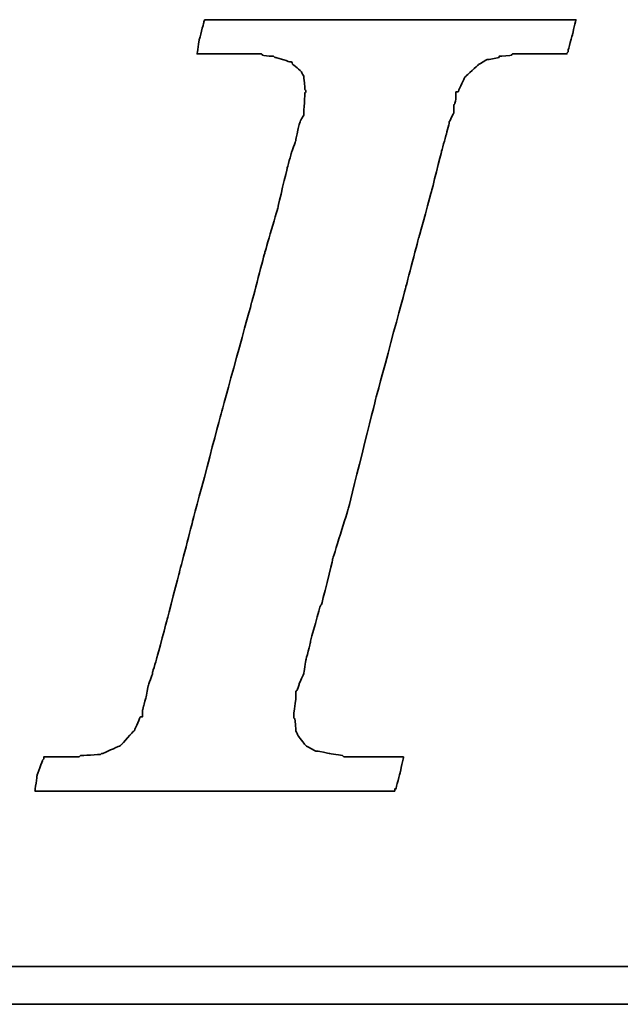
# Model space of a CAD drawing. Extents: x 927 to 1345, y 112 to 316.
# Tile 32 of 49: x 1229.3 to 1232.1, y 217.95 to 222.55. Entities that reach past the tile are written whole.
import ezdxf

# ---------------------------------------------------------------- set-up
doc = ezdxf.new("R2010")
doc.units = 0
doc.header["$MEASUREMENT"] = 0
doc.layers.add('DIM', color=4, linetype='CONTINUOUS')
doc.layers.add('layer 1', color=7, linetype='CONTINUOUS')

# ---------------------------------------------------------------- blocks, each defined once
blk = doc.blocks.new('TBI MOTION logo(完整正式版)')
at = {"layer": 'layer 1', "color": 22, "lineweight": 35}
for points, knots in [([(-40.59125, -7.94375), (-40.59125, -7.94375), (-40.97375, -7.94375), (-40.97375, -7.94375), (-40.97375, -7.94375), (-40.97375, -7.94375), (-41.38125, -7.94375), (-41.38125, -7.94375), (-41.38125, -7.94375), (-41.38125, -7.94375), (-41.54875, -7.94375), (-41.54875, -7.94375), (-41.54875, -7.94375), (-41.54875, -7.94375), (-41.59875, -7.94375), (-41.59875, -7.94375), (-41.59875, -7.94375), (-41.59875, -7.94375), (-41.88375, -7.94375), (-41.88375, -7.94375), (-41.88375, -7.94375), (-41.88375, -7.94375), (-41.90875, -7.91875), (-41.90875, -7.91875), (-41.90875, -7.91875), (-41.90875, -7.91875), (-42.19875, -7.87125), (-42.19875, -7.87125), (-42.19875, -7.87125), (-42.19875, -7.87125), (-42.43875, -7.82375), (-42.43875, -7.82375), (-42.43875, -7.82375), (-42.43875, -7.82375), (-42.45875, -7.82375), (-42.45875, -7.82375), (-42.45875, -7.82375), (-42.45875, -7.82375), (-42.48625, -7.82375), (-42.48625, -7.82375), (-42.48625, -7.82375), (-42.48625, -7.82375), (-42.67625, -7.72375), (-42.67625, -7.72375), (-42.67625, -7.72375), (-42.67625, -7.72375), (-42.70125, -7.70375), (-42.70125, -7.70375), (-42.70125, -7.70375), (-42.70125, -7.70375), (-42.72375, -7.67875), (-42.72375, -7.67875), (-42.72375, -7.67875), (-42.72375, -7.67875), (-42.86875, -7.48875), (-42.86875, -7.48875), (-42.86875, -7.48875), (-42.86875, -7.48875), (-42.89375, -7.43875), (-42.89375, -7.43875), (-42.89375, -7.43875), (-42.89375, -7.43875), (-42.91875, -7.38875), (-42.91875, -7.38875), (-42.91875, -7.38875), (-42.91875, -7.38875), (-42.93875, -7.12875), (-42.93875, -7.12875), (-42.93875, -7.12875), (-42.93875, -7.12875), (-42.96375, -7.10375), (-42.96375, -7.10375), (-42.96375, -7.10375), (-42.96375, -7.10375), (-42.96375, -7.05375), (-42.96375, -7.05375), (-42.96375, -7.05375), (-42.96375, -7.05375), (-42.96375, -7.00875), (-42.96375, -7.00875), (-42.96375, -7.00875), (-42.96375, -7.00875), (-42.91875, -6.69625), (-42.91875, -6.69625), (-42.91875, -6.69625), (-42.91875, -6.69625), (-42.91875, -6.62375), (-42.91875, -6.62375), (-42.91875, -6.62375), (-42.91875, -6.62375), (-42.91875, -6.59625), (-42.91875, -6.59625), (-42.91875, -6.59625), (-42.91875, -6.59625), (-42.91875, -6.57375), (-42.91875, -6.57375), (-42.91875, -6.57375), (-42.91875, -6.57375), (-42.91875, -6.52875), (-42.91875, -6.52875), (-42.91875, -6.52875), (-42.91875, -6.52875), (-42.89375, -6.50375), (-42.89375, -6.50375), (-42.89375, -6.50375), (-42.89375, -6.50375), (-42.84375, -6.38375), (-42.84375, -6.38375), (-42.84375, -6.38375), (-42.84375, -6.38375), (-42.84375, -6.35875), (-42.84375, -6.35875), (-42.84375, -6.35875), (-42.84375, -6.35875), (-42.74625, -6.14375), (-42.74625, -6.14375), (-42.74625, -6.14375), (-42.74625, -6.14375), (-42.70125, -5.85375), (-42.70125, -5.85375), (-42.70125, -5.85375), (-42.70125, -5.85375), (-42.60375, -5.47125), (-42.60375, -5.47125), (-42.60375, -5.47125), (-42.60375, -5.47125), (-42.60375, -5.44875), (-42.60375, -5.44875), (-42.60375, -5.44875), (-42.60375, -5.44875), (-42.38875, -4.67875), (-42.38875, -4.67875), (-42.38875, -4.67875), (-42.38875, -4.67875), (-42.36375, -4.65375), (-42.36375, -4.65375), (-42.36375, -4.65375), (-42.36375, -4.65375), (-42.12375, -3.69625), (-42.12375, -3.69625), (-42.12375, -3.69625), (-42.12375, -3.69625), (-42.12375, -3.67374), (-42.12375, -3.67374), (-42.12375, -3.67374), (-42.12375, -3.67374), (-41.78875, -2.59374), (-41.78875, -2.59374), (-41.78875, -2.59374), (-41.78875, -2.59374), (-41.18875, -0.19375), (-41.18875, -0.19375), (-41.18875, -0.19375), (-41.18875, -0.19375), (-40.54375, 2.20624), (-40.54375, 2.20624), (-40.54375, 2.20624), (-40.54375, 2.20624), (-40.25375, 3.30875), (-40.25375, 3.30875), (-40.25375, 3.30875), (-40.25375, 3.30875), (-39.98875, 4.27125), (-39.98875, 4.27125), (-39.98875, 4.27125), (-39.98875, 4.27125), (-39.77375, 5.13125), (-39.77375, 5.13125), (-39.77375, 5.13125), (-39.77375, 5.13125), (-39.67875, 5.47125), (-39.67875, 5.47125), (-39.67875, 5.47125), (-39.67875, 5.47125), (-39.60375, 5.75625), (-39.60375, 5.75625), (-39.60375, 5.75625), (-39.60375, 5.75625), (-39.60375, 5.78125), (-39.60375, 5.78125), (-39.60375, 5.78125), (-39.60375, 5.78125), (-39.50875, 5.97125), (-39.50875, 5.97125), (-39.50875, 5.97125), (-39.50875, 5.97125), (-39.50875, 6.13875), (-39.50875, 6.13875), (-39.50875, 6.13875), (-39.50875, 6.13875), (-39.48625, 6.16625), (-39.48625, 6.16625), (-39.48625, 6.16625), (-39.48625, 6.16625), (-39.46125, 6.28625), (-39.46125, 6.28625), (-39.46125, 6.28625), (-39.46125, 6.28625), (-39.46125, 6.42625), (-39.46125, 6.42625), (-39.46125, 6.42625), (-39.46125, 6.42625), (-39.41375, 6.42625), (-39.41375, 6.42625), (-39.41375, 6.42625), (-39.41375, 6.42625), (-39.29375, 6.69125), (-39.29375, 6.69125), (-39.29375, 6.69125), (-39.29375, 6.69125), (-39.26875, 6.74125), (-39.26875, 6.74125), (-39.26875, 6.74125), (-39.26875, 6.74125), (-39.24375, 6.76625), (-39.24375, 6.76625), (-39.24375, 6.76625), (-39.24375, 6.76625), (-38.98375, 7.00624), (-38.98375, 7.00624), (-38.98375, 7.00624), (-38.98375, 7.00624), (-38.95625, 7.02624), (-38.95625, 7.02624), (-38.95625, 7.02624), (-38.95625, 7.02624), (-38.78875, 7.12624), (-38.78875, 7.12624), (-38.78875, 7.12624), (-38.78875, 7.12624), (-38.76375, 7.12624), (-38.76375, 7.12624), (-38.76375, 7.12624), (-38.76375, 7.12624), (-38.74375, 7.12624), (-38.74375, 7.12624), (-38.74375, 7.12624), (-38.74375, 7.12624), (-38.52875, 7.17125), (-38.52875, 7.17125), (-38.52875, 7.17125), (-38.52875, 7.17125), (-38.52875, 7.19624), (-38.52875, 7.19624), (-38.52875, 7.19624), (-38.52875, 7.19624), (-38.50375, 7.19624), (-38.50375, 7.19624), (-38.50375, 7.19624), (-38.50375, 7.19624), (-38.26125, 7.21875), (-38.26125, 7.21875), (-38.26125, 7.21875), (-38.26125, 7.21875), (-38.23875, 7.24624), (-38.23875, 7.24624), (-38.23875, 7.24624), (-38.23875, 7.24624), (-38.21625, 7.24624), (-38.21625, 7.24624), (-38.21625, 7.24624), (-38.21625, 7.24624), (-38.18875, 7.24624), (-38.18875, 7.24624), (-38.18875, 7.24624), (-38.18875, 7.24624), (-37.90375, 7.24624), (-37.90375, 7.24624), (-37.90375, 7.24624), (-37.90375, 7.24624), (-37.85375, 7.24624), (-37.85375, 7.24624), (-37.85375, 7.24624), (-37.85375, 7.24624), (-37.75875, 7.24624), (-37.75875, 7.24624), (-37.75875, 7.24624), (-37.75875, 7.24624), (-37.42375, 7.24624), (-37.42375, 7.24624), (-37.42375, 7.24624), (-37.42375, 7.24624), (-37.08875, 7.24624), (-37.08875, 7.24624), (-37.08875, 7.24624), (-37.08875, 7.24624), (-37.06375, 7.24624), (-37.06375, 7.24624), (-37.06375, 7.24624), (-37.06375, 7.24624), (-37.06375, 7.26624), (-37.06375, 7.26624), (-37.06375, 7.26624), (-37.06375, 7.26624), (-37.03875, 7.29125), (-37.03875, 7.29125), (-37.03875, 7.29125), (-37.03875, 7.29125), (-37.03875, 7.31625), (-37.03875, 7.31625), (-37.03875, 7.31625), (-37.03875, 7.31625), (-36.94125, 7.67625), (-36.94125, 7.67625), (-36.94125, 7.67625), (-36.94125, 7.67625), (-36.86875, 7.98625), (-36.86875, 7.98625), (-36.86875, 7.98625), (-36.86875, 7.98625), (-36.98875, 7.98625), (-36.98875, 7.98625), (-36.98875, 7.98625), (-36.98875, 7.98625), (-37.42375, 7.98625), (-37.42375, 7.98625), (-37.42375, 7.98625), (-37.42375, 7.98625), (-37.94875, 7.98625), (-37.94875, 7.98625), (-37.94875, 7.98625), (-37.94875, 7.98625), (-38.57375, 7.98625), (-38.57375, 7.98625), (-38.57375, 7.98625), (-38.57375, 7.98625), (-39.29375, 7.98625), (-39.29375, 7.98625), (-39.29375, 7.98625), (-39.29375, 7.98625), (-40.82875, 7.98625), (-40.82875, 7.98625), (-40.82875, 7.98625), (-40.82875, 7.98625), (-42.36375, 7.98625), (-42.36375, 7.98625), (-42.36375, 7.98625), (-42.36375, 7.98625), (-43.08375, 7.98625), (-43.08375, 7.98625), (-43.08375, 7.98625), (-43.08375, 7.98625), (-43.70875, 7.98625), (-43.70875, 7.98625), (-43.70875, 7.98625), (-43.70875, 7.98625), (-44.23375, 7.98625), (-44.23375, 7.98625), (-44.23375, 7.98625), (-44.23375, 7.98625), (-44.66875, 7.98625), (-44.66875, 7.98625), (-44.66875, 7.98625), (-44.66875, 7.98625), (-44.88375, 7.98625), (-44.88375, 7.98625), (-44.88375, 7.98625), (-44.88375, 7.98625), (-44.90875, 7.94125), (-44.90875, 7.94125), (-44.90875, 7.94125), (-44.90875, 7.94125), (-44.90875, 7.91625), (-44.90875, 7.91625), (-44.90875, 7.91625), (-44.90875, 7.91625), (-45.00375, 7.55625), (-45.00375, 7.55625), (-45.00375, 7.55625), (-45.00375, 7.55625), (-45.05375, 7.24624), (-45.05375, 7.24624), (-45.05375, 7.24624), (-45.05375, 7.24624), (-44.61875, 7.24624), (-44.61875, 7.24624), (-44.61875, 7.24624), (-44.61875, 7.24624), (-44.11375, 7.24624), (-44.11375, 7.24624), (-44.11375, 7.24624), (-44.11375, 7.24624), (-43.99375, 7.24624), (-43.99375, 7.24624), (-43.99375, 7.24624), (-43.99375, 7.24624), (-43.94625, 7.24624), (-43.94625, 7.24624), (-43.94625, 7.24624), (-43.94625, 7.24624), (-43.92374, 7.24624), (-43.92374, 7.24624), (-43.92374, 7.24624), (-43.92374, 7.24624), (-43.65875, 7.24624), (-43.65875, 7.24624), (-43.65875, 7.24624), (-43.65875, 7.24624), (-43.63875, 7.21875), (-43.63875, 7.21875), (-43.63875, 7.21875), (-43.63875, 7.21875), (-43.46875, 7.19624), (-43.46875, 7.19624), (-43.46875, 7.19624), (-43.46875, 7.19624), (-43.39875, 7.19624), (-43.39875, 7.19624), (-43.39875, 7.19624), (-43.39875, 7.19624), (-43.37125, 7.17125), (-43.37125, 7.17125), (-43.37125, 7.17125), (-43.37125, 7.17125), (-43.34875, 7.17125), (-43.34875, 7.17125), (-43.34875, 7.17125), (-43.34875, 7.17125), (-43.20375, 7.12624), (-43.20375, 7.12624), (-43.20375, 7.12624), (-43.20375, 7.12624), (-43.05875, 7.07624), (-43.05875, 7.07624), (-43.05875, 7.07624), (-43.05875, 7.07624), (-43.01375, 7.07624), (-43.01375, 7.07624), (-43.01375, 7.07624), (-43.01375, 7.07624), (-42.98875, 7.02624), (-42.98875, 7.02624), (-42.98875, 7.02624), (-42.98875, 7.02624), (-42.79875, 6.86125), (-42.79875, 6.86125), (-42.79875, 6.86125), (-42.79875, 6.86125), (-42.77375, 6.81125), (-42.77375, 6.81125), (-42.77375, 6.81125), (-42.77375, 6.81125), (-42.74625, 6.76625), (-42.74625, 6.76625), (-42.74625, 6.76625), (-42.74625, 6.76625), (-42.72375, 6.47625), (-42.72375, 6.47625), (-42.72375, 6.47625), (-42.72375, 6.47625), (-42.70125, 6.45124), (-42.70125, 6.45124), (-42.70125, 6.45124), (-42.70125, 6.45124), (-42.70125, 6.42625), (-42.70125, 6.42625), (-42.70125, 6.42625), (-42.70125, 6.42625), (-42.72375, 6.40625), (-42.72375, 6.40625), (-42.72375, 6.40625), (-42.72375, 6.40625), (-42.74625, 5.97125), (-42.74625, 5.97125), (-42.74625, 5.97125), (-42.74625, 5.97125), (-42.74625, 5.94625), (-42.74625, 5.94625), (-42.74625, 5.94625), (-42.74625, 5.94625), (-42.74625, 5.92625), (-42.74625, 5.92625), (-42.74625, 5.92625), (-42.74625, 5.92625), (-42.77375, 5.87625), (-42.77375, 5.87625), (-42.77375, 5.87625), (-42.77375, 5.87625), (-42.81875, 5.80625), (-42.81875, 5.80625), (-42.81875, 5.80625), (-42.81875, 5.80625), (-42.86875, 5.63625), (-42.86875, 5.63625), (-42.86875, 5.63625), (-42.86875, 5.63625), (-42.91875, 5.39625), (-42.91875, 5.39625), (-42.91875, 5.39625), (-42.91875, 5.39625), (-42.91875, 5.37124), (-42.91875, 5.37124), (-42.91875, 5.37124), (-42.91875, 5.37124), (-43.01375, 5.10874), (-43.01375, 5.10874), (-43.01375, 5.10874), (-43.01375, 5.10874), (-43.10875, 4.77124), (-43.10875, 4.77124), (-43.10875, 4.77124), (-43.10875, 4.77124), (-43.29875, 3.95625), (-43.29875, 3.95625), (-43.29875, 3.95625), (-43.29875, 3.95625), (-43.58875, 2.95125), (-43.58875, 2.95125), (-43.58875, 2.95125), (-43.58875, 2.95125), (-43.87375, 1.87125), (-43.87375, 1.87125), (-43.87375, 1.87125), (-43.87375, 1.87125), (-44.52625, -0.50374), (-44.52625, -0.50374), (-44.52625, -0.50374), (-44.52625, -0.50374), (-45.14875, -2.85375), (-45.14875, -2.85375), (-45.14875, -2.85375), (-45.14875, -2.85375), (-45.43375, -3.95875), (-45.43375, -3.95875), (-45.43375, -3.95875), (-45.43375, -3.95875), (-45.69875, -4.96875), (-45.69875, -4.96875), (-45.69875, -4.96875), (-45.69875, -4.96875), (-45.91375, -5.78375), (-45.91375, -5.78375), (-45.91375, -5.78375), (-45.91375, -5.78375), (-46.01375, -6.11875), (-46.01375, -6.11875), (-46.01375, -6.11875), (-46.01375, -6.11875), (-46.01375, -6.14375), (-46.01375, -6.14375), (-46.01375, -6.14375), (-46.01375, -6.14375), (-46.10875, -6.40875), (-46.10875, -6.40875), (-46.10875, -6.40875), (-46.10875, -6.40875), (-46.15375, -6.64875), (-46.15375, -6.64875), (-46.15375, -6.64875), (-46.15375, -6.64875), (-46.20375, -6.83875), (-46.20375, -6.83875), (-46.20375, -6.83875), (-46.20375, -6.83875), (-46.22875, -6.93375), (-46.22875, -6.93375), (-46.22875, -6.93375), (-46.22875, -6.93375), (-46.22875, -7.07875), (-46.22875, -7.07875), (-46.22875, -7.07875), (-46.22875, -7.07875), (-46.27375, -7.07875), (-46.27375, -7.07875), (-46.27375, -7.07875), (-46.27375, -7.07875), (-46.39375, -7.34375), (-46.39375, -7.34375), (-46.39375, -7.34375), (-46.39375, -7.34375), (-46.39375, -7.36875), (-46.39375, -7.36875), (-46.39375, -7.36875), (-46.39375, -7.36875), (-46.42125, -7.38875), (-46.42125, -7.38875), (-46.42125, -7.38875), (-46.42125, -7.38875), (-46.68375, -7.67875), (-46.68375, -7.67875), (-46.68375, -7.67875), (-46.68375, -7.67875), (-46.70875, -7.70375), (-46.70875, -7.70375), (-46.70875, -7.70375), (-46.70875, -7.70375), (-46.75375, -7.72375), (-46.75375, -7.72375), (-46.75375, -7.72375), (-46.75375, -7.72375), (-47.08875, -7.87125), (-47.08875, -7.87125), (-47.08875, -7.87125), (-47.08875, -7.87125), (-47.11625, -7.87125), (-47.11625, -7.87125), (-47.11625, -7.87125), (-47.11625, -7.87125), (-47.13875, -7.89375), (-47.13875, -7.89375), (-47.13875, -7.89375), (-47.13875, -7.89375), (-47.56875, -7.91875), (-47.56875, -7.91875), (-47.56875, -7.91875), (-47.56875, -7.91875), (-47.59625, -7.94375), (-47.59625, -7.94375), (-47.59625, -7.94375), (-47.59625, -7.94375), (-47.64375, -7.94375), (-47.64375, -7.94375), (-47.64375, -7.94375), (-47.64375, -7.94375), (-47.73625, -7.94375), (-47.73625, -7.94375), (-47.73625, -7.94375), (-47.73625, -7.94375), (-48.07375, -7.94375), (-48.07375, -7.94375), (-48.07375, -7.94375), (-48.07375, -7.94375), (-48.36125, -7.94375), (-48.36125, -7.94375), (-48.36125, -7.94375), (-48.36125, -7.94375), (-48.36125, -7.96625), (-48.36125, -7.96625), (-48.36125, -7.96625), (-48.36125, -7.96625), (-48.36125, -7.99125), (-48.36125, -7.99125), (-48.36125, -7.99125), (-48.36125, -7.99125), (-48.38875, -8.01375), (-48.38875, -8.01375), (-48.38875, -8.01375), (-48.38875, -8.01375), (-48.50875, -8.34875), (-48.50875, -8.34875), (-48.50875, -8.34875), (-48.50875, -8.34875), (-48.55375, -8.68625), (-48.55375, -8.68625), (-48.55375, -8.68625), (-48.55375, -8.68625), (-48.45875, -8.68625), (-48.45875, -8.68625), (-48.45875, -8.68625), (-48.45875, -8.68625), (-48.07375, -8.68625), (-48.07375, -8.68625), (-48.07375, -8.68625), (-48.07375, -8.68625), (-47.52375, -8.68625), (-47.52375, -8.68625), (-47.52375, -8.68625), (-47.52375, -8.68625), (-46.92375, -8.68625), (-46.92375, -8.68625), (-46.92375, -8.68625), (-46.92375, -8.68625), (-46.25375, -8.68625), (-46.25375, -8.68625), (-46.25375, -8.68625), (-46.25375, -8.68625), (-46.20375, -8.68625), (-46.20375, -8.68625), (-46.20375, -8.68625), (-46.20375, -8.68625), (-44.71375, -8.68625), (-44.71375, -8.68625), (-44.71375, -8.68625), (-44.71375, -8.68625), (-43.22875, -8.68625), (-43.22875, -8.68625), (-43.22875, -8.68625), (-43.22875, -8.68625), (-42.55875, -8.68625), (-42.55875, -8.68625), (-42.55875, -8.68625), (-42.55875, -8.68625), (-42.50875, -8.68625), (-42.50875, -8.68625), (-42.50875, -8.68625), (-42.50875, -8.68625), (-41.93375, -8.68625), (-41.93375, -8.68625), (-41.93375, -8.68625), (-41.93375, -8.68625), (-41.38125, -8.68625), (-41.38125, -8.68625), (-41.38125, -8.68625), (-41.38125, -8.68625), (-40.97375, -8.68625), (-40.97375, -8.68625), (-40.97375, -8.68625), (-40.97375, -8.68625), (-40.78125, -8.68625), (-40.78125, -8.68625), (-40.78125, -8.68625), (-40.78125, -8.68625), (-40.78125, -8.63875), (-40.78125, -8.63875), (-40.78125, -8.63875), (-40.78125, -8.63875), (-40.75875, -8.63875), (-40.75875, -8.63875), (-40.75875, -8.63875), (-40.75875, -8.63875), (-40.66375, -8.27875), (-40.66375, -8.27875), (-40.66375, -8.27875), (-40.66375, -8.27875), (-40.59125, -7.94375), (-40.59125, -7.94375)], [0, 0, 0, 0, 0.00558659, 0.00558659, 0.00558659, 0.0055866, 0.01117318, 0.01117318, 0.01117318, 0.01117319, 0.01675978, 0.01675978, 0.01675978, 0.01675979, 0.02234637, 0.02234637, 0.02234637, 0.02234638, 0.02793296, 0.02793296, 0.02793296, 0.02793297, 0.03351955, 0.03351955, 0.03351955, 0.03351956, 0.03910615, 0.03910615, 0.03910615, 0.03910616, 0.04469274, 0.04469274, 0.04469274, 0.04469275, 0.05027933, 0.05027933, 0.05027933, 0.05027934, 0.05586592, 0.05586592, 0.05586592, 0.05586593, 0.06145251, 0.06145251, 0.06145251, 0.06145252, 0.06703911, 0.06703911, 0.06703911, 0.06703912, 0.0726257, 0.0726257, 0.0726257, 0.07262571, 0.07821229, 0.07821229, 0.07821229, 0.0782123, 0.08379888, 0.08379888, 0.08379888, 0.08379889, 0.08938547, 0.08938547, 0.08938547, 0.08938548, 0.09497207, 0.09497207, 0.09497207, 0.09497208, 0.10055866, 0.10055866, 0.10055866, 0.10055867, 0.10614525, 0.10614525, 0.10614525, 0.10614526, 0.11173184, 0.11173184, 0.11173184, 0.11173185, 0.11731844, 0.11731844, 0.11731844, 0.11731845, 0.12290503, 0.12290503, 0.12290503, 0.12290504, 0.12849162, 0.12849162, 0.12849162, 0.12849163, 0.13407821, 0.13407821, 0.13407821, 0.13407822, 0.1396648, 0.1396648, 0.1396648, 0.13966481, 0.1452514, 0.1452514, 0.1452514, 0.14525141, 0.15083799, 0.15083799, 0.15083799, 0.150838, 0.15642458, 0.15642458, 0.15642458, 0.15642459, 0.16201117, 0.16201117, 0.16201117, 0.16201118, 0.16759777, 0.16759777, 0.16759777, 0.16759778, 0.17318436, 0.17318436, 0.17318436, 0.17318437, 0.17877095, 0.17877095, 0.17877095, 0.17877096, 0.18435754, 0.18435754, 0.18435754, 0.18435755, 0.18994413, 0.18994413, 0.18994413, 0.18994414, 0.19553073, 0.19553073, 0.19553073, 0.19553074, 0.20111732, 0.20111732, 0.20111732, 0.20111733, 0.20670391, 0.20670391, 0.20670391, 0.20670392, 0.2122905, 0.2122905, 0.2122905, 0.21229051, 0.21787709, 0.21787709, 0.21787709, 0.2178771, 0.22346369, 0.22346369, 0.22346369, 0.2234637, 0.22905028, 0.22905028, 0.22905028, 0.22905029, 0.23463687, 0.23463687, 0.23463687, 0.23463688, 0.24022346, 0.24022346, 0.24022346, 0.24022347, 0.24581006, 0.24581006, 0.24581006, 0.24581007, 0.25139665, 0.25139665, 0.25139665, 0.25139666, 0.25698324, 0.25698324, 0.25698324, 0.25698325, 0.26256983, 0.26256983, 0.26256983, 0.26256984, 0.26815642, 0.26815642, 0.26815642, 0.26815643, 0.27374302, 0.27374302, 0.27374302, 0.27374303, 0.27932961, 0.27932961, 0.27932961, 0.27932962, 0.2849162, 0.2849162, 0.2849162, 0.28491621, 0.29050279, 0.29050279, 0.29050279, 0.2905028, 0.29608939, 0.29608939, 0.29608939, 0.2960894, 0.30167598, 0.30167598, 0.30167598, 0.30167599, 0.30726257, 0.30726257, 0.30726257, 0.30726258, 0.31284916, 0.31284916, 0.31284916, 0.31284917, 0.31843575, 0.31843575, 0.31843575, 0.31843576, 0.32402235, 0.32402235, 0.32402235, 0.32402236, 0.32960894, 0.32960894, 0.32960894, 0.32960895, 0.33519553, 0.33519553, 0.33519553, 0.33519554, 0.34078212, 0.34078212, 0.34078212, 0.34078213, 0.34636872, 0.34636872, 0.34636872, 0.34636873, 0.35195531, 0.35195531, 0.35195531, 0.35195532, 0.3575419, 0.3575419, 0.3575419, 0.35754191, 0.36312849, 0.36312849, 0.36312849, 0.3631285, 0.36871508, 0.36871508, 0.36871508, 0.36871509, 0.37430168, 0.37430168, 0.37430168, 0.37430169, 0.37988827, 0.37988827, 0.37988827, 0.37988828, 0.38547486, 0.38547486, 0.38547486, 0.38547487, 0.39106145, 0.39106145, 0.39106145, 0.39106146, 0.39664804, 0.39664804, 0.39664804, 0.39664805, 0.40223464, 0.40223464, 0.40223464, 0.40223465, 0.40782123, 0.40782123, 0.40782123, 0.40782124, 0.41340782, 0.41340782, 0.41340782, 0.41340783, 0.41899441, 0.41899441, 0.41899441, 0.41899442, 0.42458101, 0.42458101, 0.42458101, 0.42458102, 0.4301676, 0.4301676, 0.4301676, 0.43016761, 0.43575419, 0.43575419, 0.43575419, 0.4357542, 0.44134078, 0.44134078, 0.44134078, 0.44134079, 0.44692737, 0.44692737, 0.44692737, 0.44692738, 0.45251397, 0.45251397, 0.45251397, 0.45251398, 0.45810056, 0.45810056, 0.45810056, 0.45810057, 0.46368715, 0.46368715, 0.46368715, 0.46368716, 0.46927374, 0.46927374, 0.46927374, 0.46927375, 0.47486034, 0.47486034, 0.47486034, 0.47486035, 0.48044693, 0.48044693, 0.48044693, 0.48044694, 0.48603352, 0.48603352, 0.48603352, 0.48603353, 0.49162011, 0.49162011, 0.49162011, 0.49162012, 0.4972067, 0.4972067, 0.4972067, 0.49720671, 0.5027933, 0.5027933, 0.5027933, 0.50279331, 0.50837989, 0.50837989, 0.50837989, 0.5083799, 0.51396648, 0.51396648, 0.51396648, 0.51396649, 0.51955307, 0.51955307, 0.51955307, 0.51955308, 0.52513966, 0.52513966, 0.52513966, 0.52513967, 0.53072626, 0.53072626, 0.53072626, 0.53072627, 0.53631285, 0.53631285, 0.53631285, 0.53631286, 0.54189944, 0.54189944, 0.54189944, 0.54189945, 0.54748603, 0.54748603, 0.54748603, 0.54748604, 0.55307263, 0.55307263, 0.55307263, 0.55307264, 0.55865922, 0.55865922, 0.55865922, 0.55865923, 0.56424581, 0.56424581, 0.56424581, 0.56424582, 0.5698324, 0.5698324, 0.5698324, 0.56983241, 0.57541899, 0.57541899, 0.57541899, 0.575419, 0.58100559, 0.58100559, 0.58100559, 0.5810056, 0.58659218, 0.58659218, 0.58659218, 0.58659219, 0.59217877, 0.59217877, 0.59217877, 0.59217878, 0.59776536, 0.59776536, 0.59776536, 0.59776537, 0.60335196, 0.60335196, 0.60335196, 0.60335197, 0.60893855, 0.60893855, 0.60893855, 0.60893856, 0.61452514, 0.61452514, 0.61452514, 0.61452515, 0.62011173, 0.62011173, 0.62011173, 0.62011174, 0.62569832, 0.62569832, 0.62569832, 0.62569833, 0.63128492, 0.63128492, 0.63128492, 0.63128493, 0.63687151, 0.63687151, 0.63687151, 0.63687152, 0.6424581, 0.6424581, 0.6424581, 0.64245811, 0.64804469, 0.64804469, 0.64804469, 0.6480447, 0.65363128, 0.65363128, 0.65363128, 0.65363129, 0.65921788, 0.65921788, 0.65921788, 0.65921789, 0.66480447, 0.66480447, 0.66480447, 0.66480448, 0.67039106, 0.67039106, 0.67039106, 0.67039107, 0.67597765, 0.67597765, 0.67597765, 0.67597766, 0.68156425, 0.68156425, 0.68156425, 0.68156426, 0.68715084, 0.68715084, 0.68715084, 0.68715085, 0.69273743, 0.69273743, 0.69273743, 0.69273744, 0.69832402, 0.69832402, 0.69832402, 0.69832403, 0.70391061, 0.70391061, 0.70391061, 0.70391062, 0.70949721, 0.70949721, 0.70949721, 0.70949722, 0.7150838, 0.7150838, 0.7150838, 0.71508381, 0.72067039, 0.72067039, 0.72067039, 0.7206704, 0.72625698, 0.72625698, 0.72625698, 0.72625699, 0.73184358, 0.73184358, 0.73184358, 0.73184359, 0.73743017, 0.73743017, 0.73743017, 0.73743018, 0.74301676, 0.74301676, 0.74301676, 0.74301677, 0.74860335, 0.74860335, 0.74860335, 0.74860336, 0.75418994, 0.75418994, 0.75418994, 0.75418995, 0.75977654, 0.75977654, 0.75977654, 0.75977655, 0.76536313, 0.76536313, 0.76536313, 0.76536314, 0.77094972, 0.77094972, 0.77094972, 0.77094973, 0.77653631, 0.77653631, 0.77653631, 0.77653632, 0.78212291, 0.78212291, 0.78212291, 0.78212292, 0.7877095, 0.7877095, 0.7877095, 0.78770951, 0.79329609, 0.79329609, 0.79329609, 0.7932961, 0.79888268, 0.79888268, 0.79888268, 0.79888269, 0.80446927, 0.80446927, 0.80446927, 0.80446928, 0.81005587, 0.81005587, 0.81005587, 0.81005588, 0.81564246, 0.81564246, 0.81564246, 0.81564247, 0.82122905, 0.82122905, 0.82122905, 0.82122906, 0.82681564, 0.82681564, 0.82681564, 0.82681565, 0.83240223, 0.83240223, 0.83240223, 0.83240224, 0.83798883, 0.83798883, 0.83798883, 0.83798884, 0.84357542, 0.84357542, 0.84357542, 0.84357543, 0.84916201, 0.84916201, 0.84916201, 0.84916202, 0.8547486, 0.8547486, 0.8547486, 0.85474861, 0.8603352, 0.8603352, 0.8603352, 0.86033521, 0.86592179, 0.86592179, 0.86592179, 0.8659218, 0.87150838, 0.87150838, 0.87150838, 0.87150839, 0.87709497, 0.87709497, 0.87709497, 0.87709498, 0.88268156, 0.88268156, 0.88268156, 0.88268157, 0.88826816, 0.88826816, 0.88826816, 0.88826817, 0.89385475, 0.89385475, 0.89385475, 0.89385476, 0.89944134, 0.89944134, 0.89944134, 0.89944135, 0.90502793, 0.90502793, 0.90502793, 0.90502794, 0.91061453, 0.91061453, 0.91061453, 0.91061454, 0.91620112, 0.91620112, 0.91620112, 0.91620113, 0.92178771, 0.92178771, 0.92178771, 0.92178772, 0.9273743, 0.9273743, 0.9273743, 0.92737431, 0.93296089, 0.93296089, 0.93296089, 0.9329609, 0.93854749, 0.93854749, 0.93854749, 0.9385475, 0.94413408, 0.94413408, 0.94413408, 0.94413409, 0.94972067, 0.94972067, 0.94972067, 0.94972068, 0.95530726, 0.95530726, 0.95530726, 0.95530727, 0.96089385, 0.96089385, 0.96089385, 0.96089386, 0.96648045, 0.96648045, 0.96648045, 0.96648046, 0.97206704, 0.97206704, 0.97206704, 0.97206705, 0.97765363, 0.97765363, 0.97765363, 0.97765364, 0.98324022, 0.98324022, 0.98324022, 0.98324023, 0.98882682, 0.98882682, 0.98882682, 0.98882683, 0.99441341, 0.99441341, 0.99441341, 0.99441342, 1, 1, 1, 1]), ([(75.90875, -9.47875), (75.90875, -9.47875), (75.90875, -12.28625), (75.90875, -12.28625), (75.90875, -12.28625), (75.90875, -12.28625), (75.90875, -12.47875), (75.90875, -12.47875), (75.90875, -12.47875), (75.90875, -12.47875), (75.71625, -12.47875), (75.71625, -12.47875), (75.71625, -12.47875), (75.71625, -12.47875), (-88.32875, -12.47875), (-88.32875, -12.47875), (-88.32875, -12.47875), (-88.32875, -12.47875), (-88.32875, -13.29375), (-88.32875, -13.29375), (-88.32875, -13.29375), (-88.32875, -13.29375), (82.89125, -13.29375), (82.89125, -13.29375), (82.89125, -13.29375), (82.89125, -13.29375), (75.90875, -9.47875), (75.90875, -9.47875)], [0, 0, 0, 0, 0.14285714, 0.14285714, 0.14285714, 0.14285715, 0.28571429, 0.28571429, 0.28571429, 0.2857143, 0.42857143, 0.42857143, 0.42857143, 0.42857144, 0.57142857, 0.57142857, 0.57142857, 0.57142858, 0.71428571, 0.71428571, 0.71428571, 0.71428572, 0.85714286, 0.85714286, 0.85714286, 0.85714287, 1, 1, 1, 1])]:
    blk.add_open_spline(points, degree=3, knots=knots, dxfattribs=at)

msp = doc.modelspace()

# ---------------------------------------------------------------- block references
at = {"layer": 'DIM', "xscale": 0.2159999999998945, "yscale": 0.2159999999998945, "zscale": 0.2159999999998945}
msp.add_blockref('TBI MOTION logo(完整正式版)', (1239.85943, 220.82168), dxfattribs=at)

doc.saveas('drawing.dxf')
